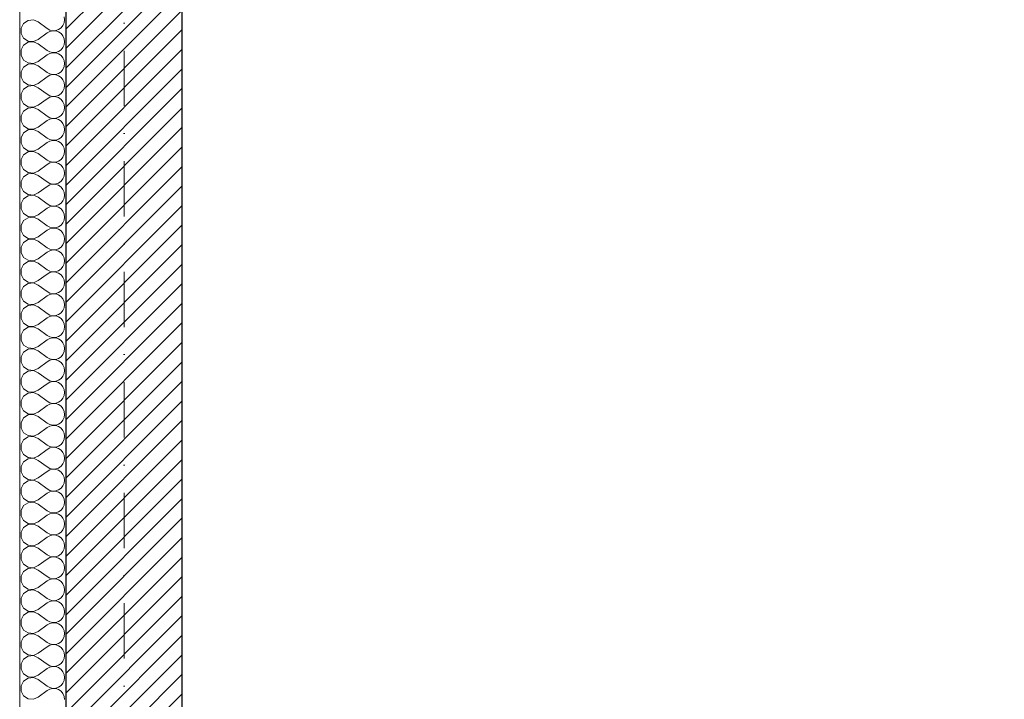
# Model space of a CAD drawing. Header units: millimetres. Extents: x -140780 to 266886, y -104422 to 233759.
# Tile 5 of 104: x 179075 to 182285, y 107929 to 110143. Entities that reach past the tile are written whole.
import ezdxf

# ---------------------------------------------------------------- set-up
doc = ezdxf.new("R2010")
doc.units = ezdxf.units.MM
doc.header["$MEASUREMENT"] = 0
doc.linetypes.add('Kropki i Kreski', pattern=[360, 180, -90, 0, -90])
for name, color, linetype in [('Konstrukcja - Siatki mod', 7, 'Continuous'), ('KR_INW', 7, 'Continuous'), ('NAPIS_SODON', 7, 'Continuous')]:
    doc.layers.add(name, color=color, linetype=linetype)
doc.layers.add('Konstrukcja - Siatki mod_Nr_pióra__48', color=7, linetype='Continuous', lineweight=15, true_color=0xa80f02)
doc.layers.add('KR_INW_Nr_pióra__102', color=7, linetype='Continuous', lineweight=5, true_color=0xcccccc)
for name, color, linetype, lineweight in [('KR_INW_Nr_pióra__101', 252, 'Continuous', 5), ('KR_INW_Nr_pióra__27', 7, 'Continuous', 25), ('KR_INW_Nr_pióra__47', 7, 'Continuous', 15), ('NAPIS_SODON_Nr_pióra__1', 7, 'Continuous', 13)]:
    doc.layers.add(name, color=color, linetype=linetype, lineweight=lineweight)

# ---------------------------------------------------------------- blocks, each defined once
blk = doc.blocks.new('Strop_1', base_point=(179225, 121523.3))
at = {"layer": 'NAPIS_SODON_Nr_pióra__1', "linetype": 'Continuous', "flags": 128}
blk.add_lwpolyline([(179225, 121523.3), (179225.9, 107003.8), (250898.3, 107008.3), (250897.4, 121527.8)], close=True, dxfattribs=at)
blk = doc.blocks.new('*X146')
at = {"layer": 'KR_INW_Nr_pióra__102', "linetype": 'Continuous'}
for p, q in [((179221.5, 110142.9), (179220.2, 110152.6)), ((179088, 110131.2), (179079.7, 110115.8)), ((179102.4, 110140.8), (179088, 110131.2)), ((179119.8, 110142.4), (179102.4, 110140.8)), ((179135.8, 110135.7), (179119.8, 110142.4)), ((179135.8, 110135.7), (179164.4, 110114.3)), ((179209.9, 110116.5), (179216.2, 110124.1)), ((179216.2, 110124.1), (179220.2, 110133.1)), ((179220.2, 110133.1), (179221.5, 110142.9)), ((179079.7, 110115.8), (179079.7, 110098.4)), ((179079.7, 110098.4), (179088, 110083.1)), ((179135.8, 110078.6), (179164.4, 110100)), ((179164.4, 110114.3), (179173, 110109.5)), ((179173, 110104.8), (179164.4, 110100)), ((179173, 110109.5), (179182.6, 110107.3)), ((179182.6, 110107), (179173, 110104.8)), ((179182.6, 110107.3), (179192.4, 110107.8)), ((179192.4, 110106.5), (179182.6, 110107)), ((179192.4, 110107.8), (179201.8, 110110.9)), ((179201.8, 110103.4), (179192.4, 110106.5)), ((179201.8, 110110.9), (179209.9, 110116.5)), ((179209.9, 110097.8), (179201.8, 110103.4)), ((179216.2, 110090.2), (179209.9, 110097.8)), ((179220.2, 110081.2), (179216.2, 110090.2)), ((179088, 110059.7), (179079.7, 110044.4)), ((179088, 110083.1), (179102.4, 110073.5)), ((179102.4, 110069.4), (179088, 110059.7)), ((179102.4, 110073.5), (179119.8, 110071.8)), ((179119.8, 110071), (179102.4, 110069.4)), ((179119.8, 110071.8), (179135.8, 110078.6)), ((179135.8, 110064.3), (179119.8, 110071)), ((179135.8, 110064.3), (179164.4, 110042.9)), ((179216.2, 110052.7), (179220.2, 110061.7)), ((179221.5, 110071.4), (179220.2, 110081.2)), ((179220.2, 110061.7), (179221.5, 110071.4)), ((179079.7, 110044.4), (179079.7, 110027)), ((179079.7, 110027), (179088, 110011.7)), ((179135.8, 110007.1), (179164.4, 110028.6)), ((179164.4, 110042.9), (179173, 110038.1)), ((179173, 110033.3), (179164.4, 110028.6)), ((179173, 110038.1), (179182.6, 110035.9)), ((179182.6, 110035.6), (179173, 110033.3)), ((179182.6, 110035.9), (179192.4, 110036.3)), ((179192.4, 110035.1), (179182.6, 110035.6)), ((179192.4, 110036.3), (179201.8, 110039.5)), ((179201.8, 110031.9), (179192.4, 110035.1)), ((179201.8, 110039.5), (179209.9, 110045.1)), ((179209.9, 110026.4), (179201.8, 110031.9)), ((179209.9, 110045.1), (179216.2, 110052.7)), ((179216.2, 110018.8), (179209.9, 110026.4)), ((179088, 110011.7), (179102.4, 110002.1)), ((179102.4, 109997.9), (179088, 109988.3)), ((179102.4, 110002.1), (179119.8, 110000.4)), ((179119.8, 109999.6), (179102.4, 109997.9)), ((179119.8, 110000.4), (179135.8, 110007.1)), ((179135.8, 109992.9), (179119.8, 109999.6)), ((179135.8, 109992.9), (179164.4, 109971.4)), ((179220.2, 110009.8), (179216.2, 110018.8)), ((179221.5, 110000), (179220.2, 110009.8)), ((179220.2, 109990.2), (179221.5, 110000)), ((179088, 109988.3), (179079.7, 109973)), ((179079.7, 109973), (179079.7, 109955.6)), ((179164.4, 109971.4), (179173, 109966.7)), ((179173, 109961.9), (179164.4, 109957.1)), ((179173, 109966.7), (179182.6, 109964.4)), ((179182.6, 109964.1), (179173, 109961.9)), ((179182.6, 109964.4), (179192.4, 109964.9)), ((179192.4, 109963.7), (179182.6, 109964.1)), ((179192.4, 109964.9), (179201.8, 109968.1)), ((179201.8, 109960.5), (179192.4, 109963.7)), ((179201.8, 109968.1), (179209.9, 109973.6)), ((179209.9, 109954.9), (179201.8, 109960.5)), ((179209.9, 109973.6), (179216.2, 109981.2)), ((179216.2, 109981.2), (179220.2, 109990.2)), ((179079.7, 109955.6), (179088, 109940.3)), ((179088, 109940.3), (179102.4, 109930.6)), ((179102.4, 109930.6), (179119.8, 109929)), ((179119.8, 109928.2), (179102.4, 109926.5)), ((179119.8, 109929), (179135.8, 109935.7)), ((179135.8, 109921.4), (179119.8, 109928.2)), ((179135.8, 109935.7), (179164.4, 109957.1)), ((179216.2, 109947.3), (179209.9, 109954.9)), ((179220.2, 109938.3), (179216.2, 109947.3)), ((179221.5, 109928.6), (179220.2, 109938.3)), ((179220.2, 109918.8), (179221.5, 109928.6)), ((179088, 109916.9), (179079.7, 109901.6)), ((179079.7, 109901.6), (179079.7, 109884.2)), ((179102.4, 109926.5), (179088, 109916.9)), ((179135.8, 109921.4), (179164.4, 109900)), ((179164.4, 109900), (179173, 109895.2)), ((179192.4, 109893.5), (179201.8, 109896.6)), ((179201.8, 109896.6), (179209.9, 109902.2)), ((179209.9, 109902.2), (179216.2, 109909.8)), ((179216.2, 109909.8), (179220.2, 109918.8)), ((179079.7, 109884.2), (179088, 109868.8)), ((179088, 109868.8), (179102.4, 109859.2)), ((179119.8, 109857.6), (179135.8, 109864.3)), ((179135.8, 109864.3), (179164.4, 109885.7)), ((179173, 109890.5), (179164.4, 109885.7)), ((179173, 109895.2), (179182.6, 109893)), ((179182.6, 109892.7), (179173, 109890.5)), ((179182.6, 109893), (179192.4, 109893.5)), ((179192.4, 109892.2), (179182.6, 109892.7)), ((179201.8, 109889.1), (179192.4, 109892.2)), ((179209.9, 109883.5), (179201.8, 109889.1)), ((179216.2, 109875.9), (179209.9, 109883.5)), ((179220.2, 109866.9), (179216.2, 109875.9)), ((179221.5, 109857.1), (179220.2, 109866.9)), ((179088, 109845.5), (179079.7, 109830.1)), ((179102.4, 109855.1), (179088, 109845.5)), ((179102.4, 109859.2), (179119.8, 109857.6)), ((179119.8, 109856.7), (179102.4, 109855.1)), ((179135.8, 109850), (179119.8, 109856.7)), ((179135.8, 109850), (179164.4, 109828.6)), ((179209.9, 109830.8), (179216.2, 109838.4)), ((179216.2, 109838.4), (179220.2, 109847.4)), ((179220.2, 109847.4), (179221.5, 109857.1)), ((179079.7, 109830.1), (179079.7, 109812.7)), ((179079.7, 109812.7), (179088, 109797.4)), ((179135.8, 109792.9), (179164.4, 109814.3)), ((179164.4, 109828.6), (179173, 109823.8)), ((179173, 109819.1), (179164.4, 109814.3)), ((179173, 109823.8), (179182.6, 109821.6)), ((179182.6, 109821.3), (179173, 109819.1)), ((179182.6, 109821.6), (179192.4, 109822.1)), ((179192.4, 109820.8), (179182.6, 109821.3)), ((179192.4, 109822.1), (179201.8, 109825.2)), ((179201.8, 109817.7), (179192.4, 109820.8)), ((179201.8, 109825.2), (179209.9, 109830.8)), ((179209.9, 109812.1), (179201.8, 109817.7)), ((179216.2, 109804.5), (179209.9, 109812.1)), ((179220.2, 109795.5), (179216.2, 109804.5)), ((179088, 109774), (179079.7, 109758.7)), ((179088, 109797.4), (179102.4, 109787.8)), ((179102.4, 109783.7), (179088, 109774)), ((179102.4, 109787.8), (179119.8, 109786.1)), ((179119.8, 109785.3), (179102.4, 109783.7)), ((179119.8, 109786.1), (179135.8, 109792.9)), ((179135.8, 109778.6), (179119.8, 109785.3)), ((179135.8, 109778.6), (179164.4, 109757.1)), ((179216.2, 109766.9), (179220.2, 109776)), ((179221.5, 109785.7), (179220.2, 109795.5)), ((179220.2, 109776), (179221.5, 109785.7)), ((179079.7, 109758.7), (179079.7, 109741.3)), ((179079.7, 109741.3), (179088, 109726)), ((179135.8, 109721.4), (179164.4, 109742.9)), ((179164.4, 109757.1), (179173, 109752.4)), ((179173, 109747.6), (179164.4, 109742.9)), ((179173, 109752.4), (179182.6, 109750.1)), ((179182.6, 109749.9), (179173, 109747.6)), ((179182.6, 109750.1), (179192.4, 109750.6)), ((179192.4, 109749.4), (179182.6, 109749.9)), ((179192.4, 109750.6), (179201.8, 109753.8)), ((179201.8, 109746.2), (179192.4, 109749.4)), ((179201.8, 109753.8), (179209.9, 109759.4)), ((179209.9, 109740.6), (179201.8, 109746.2)), ((179209.9, 109759.4), (179216.2, 109766.9)), ((179216.2, 109733.1), (179209.9, 109740.6)), ((179088, 109726), (179102.4, 109716.3)), ((179102.4, 109712.2), (179088, 109702.6)), ((179102.4, 109716.3), (179119.8, 109714.7)), ((179119.8, 109713.9), (179102.4, 109712.2)), ((179119.8, 109714.7), (179135.8, 109721.4)), ((179135.8, 109707.1), (179119.8, 109713.9)), ((179135.8, 109707.1), (179164.4, 109685.7)), ((179220.2, 109724), (179216.2, 109733.1)), ((179216.2, 109695.5), (179220.2, 109704.5)), ((179221.5, 109714.3), (179220.2, 109724)), ((179220.2, 109704.5), (179221.5, 109714.3)), ((179088, 109702.6), (179079.7, 109687.3)), ((179079.7, 109687.3), (179079.7, 109669.9)), ((179135.8, 109650), (179164.4, 109671.4)), ((179164.4, 109685.7), (179173, 109680.9)), ((179173, 109676.2), (179164.4, 109671.4)), ((179173, 109680.9), (179182.6, 109678.7)), ((179182.6, 109678.4), (179173, 109676.2)), ((179182.6, 109678.7), (179192.4, 109679.2)), ((179192.4, 109677.9), (179182.6, 109678.4)), ((179192.4, 109679.2), (179201.8, 109682.3)), ((179201.8, 109674.8), (179192.4, 109677.9)), ((179201.8, 109682.3), (179209.9, 109687.9)), ((179209.9, 109669.2), (179201.8, 109674.8)), ((179209.9, 109687.9), (179216.2, 109695.5)), ((179079.7, 109669.9), (179088, 109654.5)), ((179088, 109654.5), (179102.4, 109644.9)), ((179102.4, 109640.8), (179088, 109631.2)), ((179102.4, 109644.9), (179119.8, 109643.3)), ((179119.8, 109642.4), (179102.4, 109640.8)), ((179119.8, 109643.3), (179135.8, 109650)), ((179135.8, 109635.7), (179119.8, 109642.4)), ((179216.2, 109661.6), (179209.9, 109669.2)), ((179220.2, 109652.6), (179216.2, 109661.6)), ((179221.5, 109642.9), (179220.2, 109652.6)), ((179220.2, 109633.1), (179221.5, 109642.9)), ((179088, 109631.2), (179079.7, 109615.8)), ((179079.7, 109615.8), (179079.7, 109598.4)), ((179135.8, 109635.7), (179164.4, 109614.3)), ((179164.4, 109614.3), (179173, 109609.5)), ((179173, 109609.5), (179182.6, 109607.3)), ((179182.6, 109607), (179173, 109604.8)), ((179182.6, 109607.3), (179192.4, 109607.8)), ((179192.4, 109606.5), (179182.6, 109607)), ((179192.4, 109607.8), (179201.8, 109610.9)), ((179201.8, 109603.4), (179192.4, 109606.5)), ((179201.8, 109610.9), (179209.9, 109616.5)), ((179209.9, 109616.5), (179216.2, 109624.1)), ((179216.2, 109624.1), (179220.2, 109633.1)), ((179079.7, 109598.4), (179088, 109583.1)), ((179088, 109583.1), (179102.4, 109573.5)), ((179119.8, 109571.8), (179135.8, 109578.6)), ((179135.8, 109578.6), (179164.4, 109600)), ((179173, 109604.8), (179164.4, 109600)), ((179209.9, 109597.8), (179201.8, 109603.4)), ((179216.2, 109590.2), (179209.9, 109597.8)), ((179220.2, 109581.2), (179216.2, 109590.2)), ((179221.5, 109571.4), (179220.2, 109581.2)), ((179088, 109559.7), (179079.7, 109544.4)), ((179079.7, 109544.4), (179079.7, 109527)), ((179102.4, 109569.4), (179088, 109559.7)), ((179102.4, 109573.5), (179119.8, 109571.8)), ((179119.8, 109571), (179102.4, 109569.4)), ((179135.8, 109564.3), (179119.8, 109571)), ((179135.8, 109564.3), (179164.4, 109542.9)), ((179164.4, 109542.9), (179173, 109538.1)), ((179201.8, 109539.5), (179209.9, 109545.1)), ((179209.9, 109545.1), (179216.2, 109552.7)), ((179216.2, 109552.7), (179220.2, 109561.7)), ((179220.2, 109561.7), (179221.5, 109571.4)), ((179079.7, 109527), (179088, 109511.7)), ((179088, 109511.7), (179102.4, 109502.1)), ((179135.8, 109507.1), (179164.4, 109528.6)), ((179173, 109533.3), (179164.4, 109528.6)), ((179173, 109538.1), (179182.6, 109535.9)), ((179182.6, 109535.6), (179173, 109533.3)), ((179182.6, 109535.9), (179192.4, 109536.3)), ((179192.4, 109535.1), (179182.6, 109535.6)), ((179192.4, 109536.3), (179201.8, 109539.5)), ((179201.8, 109531.9), (179192.4, 109535.1)), ((179209.9, 109526.4), (179201.8, 109531.9)), ((179216.2, 109518.8), (179209.9, 109526.4)), ((179220.2, 109509.8), (179216.2, 109518.8)), ((179088, 109488.3), (179079.7, 109473)), ((179102.4, 109497.9), (179088, 109488.3)), ((179102.4, 109502.1), (179119.8, 109500.4)), ((179119.8, 109499.6), (179102.4, 109497.9)), ((179119.8, 109500.4), (179135.8, 109507.1)), ((179135.8, 109492.9), (179119.8, 109499.6)), ((179135.8, 109492.9), (179164.4, 109471.4)), ((179209.9, 109473.6), (179216.2, 109481.2)), ((179216.2, 109481.2), (179220.2, 109490.2)), ((179221.5, 109500), (179220.2, 109509.8)), ((179220.2, 109490.2), (179221.5, 109500)), ((179079.7, 109473), (179079.7, 109455.6)), ((179079.7, 109455.6), (179088, 109440.3)), ((179135.8, 109435.7), (179164.4, 109457.1)), ((179164.4, 109471.4), (179173, 109466.7)), ((179173, 109461.9), (179164.4, 109457.1)), ((179173, 109466.7), (179182.6, 109464.4)), ((179182.6, 109464.1), (179173, 109461.9)), ((179182.6, 109464.4), (179192.4, 109464.9)), ((179192.4, 109463.7), (179182.6, 109464.1)), ((179192.4, 109464.9), (179201.8, 109468.1)), ((179201.8, 109460.5), (179192.4, 109463.7)), ((179201.8, 109468.1), (179209.9, 109473.6)), ((179209.9, 109454.9), (179201.8, 109460.5)), ((179216.2, 109447.3), (179209.9, 109454.9)), ((179220.2, 109438.3), (179216.2, 109447.3)), ((179088, 109416.9), (179079.7, 109401.6)), ((179088, 109440.3), (179102.4, 109430.6)), ((179102.4, 109426.5), (179088, 109416.9)), ((179102.4, 109430.6), (179119.8, 109429)), ((179119.8, 109428.2), (179102.4, 109426.5)), ((179119.8, 109429), (179135.8, 109435.7)), ((179135.8, 109421.4), (179119.8, 109428.2)), ((179135.8, 109421.4), (179164.4, 109400)), ((179216.2, 109409.8), (179220.2, 109418.8)), ((179221.5, 109428.6), (179220.2, 109438.3)), ((179220.2, 109418.8), (179221.5, 109428.6)), ((179079.7, 109401.6), (179079.7, 109384.2)), ((179079.7, 109384.2), (179088, 109368.8)), ((179135.8, 109364.3), (179164.4, 109385.7)), ((179164.4, 109400), (179173, 109395.2)), ((179173, 109390.5), (179164.4, 109385.7)), ((179173, 109395.2), (179182.6, 109393)), ((179182.6, 109392.7), (179173, 109390.5)), ((179182.6, 109393), (179192.4, 109393.5)), ((179192.4, 109392.2), (179182.6, 109392.7)), ((179192.4, 109393.5), (179201.8, 109396.6)), ((179201.8, 109389.1), (179192.4, 109392.2)), ((179201.8, 109396.6), (179209.9, 109402.2)), ((179209.9, 109383.5), (179201.8, 109389.1)), ((179209.9, 109402.2), (179216.2, 109409.8)), ((179216.2, 109375.9), (179209.9, 109383.5)), ((179088, 109368.8), (179102.4, 109359.2)), ((179102.4, 109355.1), (179088, 109345.5)), ((179102.4, 109359.2), (179119.8, 109357.6)), ((179119.8, 109356.7), (179102.4, 109355.1)), ((179119.8, 109357.6), (179135.8, 109364.3)), ((179135.8, 109350), (179119.8, 109356.7)), ((179135.8, 109350), (179164.4, 109328.6)), ((179220.2, 109366.9), (179216.2, 109375.9)), ((179221.5, 109357.1), (179220.2, 109366.9)), ((179220.2, 109347.4), (179221.5, 109357.1)), ((179088, 109345.5), (179079.7, 109330.1)), ((179079.7, 109330.1), (179079.7, 109312.7)), ((179164.4, 109328.6), (179173, 109323.8)), ((179173, 109319.1), (179164.4, 109314.3)), ((179173, 109323.8), (179182.6, 109321.6)), ((179182.6, 109321.3), (179173, 109319.1)), ((179182.6, 109321.6), (179192.4, 109322.1)), ((179192.4, 109320.8), (179182.6, 109321.3)), ((179192.4, 109322.1), (179201.8, 109325.2)), ((179201.8, 109317.7), (179192.4, 109320.8)), ((179201.8, 109325.2), (179209.9, 109330.8)), ((179209.9, 109312.1), (179201.8, 109317.7)), ((179209.9, 109330.8), (179216.2, 109338.4)), ((179216.2, 109338.4), (179220.2, 109347.4)), ((179079.7, 109312.7), (179088, 109297.4)), ((179088, 109297.4), (179102.4, 109287.8)), ((179102.4, 109287.8), (179119.8, 109286.1)), ((179119.8, 109286.1), (179135.8, 109292.9)), ((179135.8, 109292.9), (179164.4, 109314.3)), ((179216.2, 109304.5), (179209.9, 109312.1)), ((179220.2, 109295.5), (179216.2, 109304.5)), ((179221.5, 109285.7), (179220.2, 109295.5)), ((179220.2, 109276), (179221.5, 109285.7)), ((179088, 109274), (179079.7, 109258.7)), ((179079.7, 109258.7), (179079.7, 109241.3)), ((179102.4, 109283.7), (179088, 109274)), ((179119.8, 109285.3), (179102.4, 109283.7)), ((179135.8, 109278.6), (179119.8, 109285.3)), ((179135.8, 109278.6), (179164.4, 109257.1)), ((179164.4, 109257.1), (179173, 109252.4)), ((179192.4, 109250.6), (179201.8, 109253.8)), ((179201.8, 109253.8), (179209.9, 109259.4)), ((179209.9, 109259.4), (179216.2, 109266.9)), ((179216.2, 109266.9), (179220.2, 109276)), ((179079.7, 109241.3), (179088, 109226)), ((179088, 109226), (179102.4, 109216.3)), ((179119.8, 109214.7), (179135.8, 109221.4)), ((179135.8, 109221.4), (179164.4, 109242.9)), ((179173, 109247.6), (179164.4, 109242.9)), ((179173, 109252.4), (179182.6, 109250.1)), ((179182.6, 109249.9), (179173, 109247.6)), ((179182.6, 109250.1), (179192.4, 109250.6)), ((179192.4, 109249.4), (179182.6, 109249.9)), ((179201.8, 109246.2), (179192.4, 109249.4)), ((179209.9, 109240.6), (179201.8, 109246.2)), ((179216.2, 109233.1), (179209.9, 109240.6)), ((179220.2, 109224), (179216.2, 109233.1)), ((179221.5, 109214.3), (179220.2, 109224)), ((179088, 109202.6), (179079.7, 109187.3)), ((179102.4, 109212.2), (179088, 109202.6)), ((179102.4, 109216.3), (179119.8, 109214.7)), ((179119.8, 109213.9), (179102.4, 109212.2)), ((179135.8, 109207.1), (179119.8, 109213.9)), ((179135.8, 109207.1), (179164.4, 109185.7)), ((179209.9, 109187.9), (179216.2, 109195.5)), ((179216.2, 109195.5), (179220.2, 109204.5)), ((179220.2, 109204.5), (179221.5, 109214.3)), ((179079.7, 109187.3), (179079.7, 109169.9)), ((179079.7, 109169.9), (179088, 109154.5)), ((179135.8, 109150), (179164.4, 109171.4)), ((179164.4, 109185.7), (179173, 109180.9)), ((179173, 109176.2), (179164.4, 109171.4)), ((179173, 109180.9), (179182.6, 109178.7)), ((179182.6, 109178.4), (179173, 109176.2)), ((179182.6, 109178.7), (179192.4, 109179.2)), ((179192.4, 109177.9), (179182.6, 109178.4)), ((179192.4, 109179.2), (179201.8, 109182.3)), ((179201.8, 109174.8), (179192.4, 109177.9)), ((179201.8, 109182.3), (179209.9, 109187.9)), ((179209.9, 109169.2), (179201.8, 109174.8)), ((179216.2, 109161.6), (179209.9, 109169.2)), ((179220.2, 109152.6), (179216.2, 109161.6)), ((179088, 109131.2), (179079.7, 109115.8)), ((179088, 109154.5), (179102.4, 109144.9)), ((179102.4, 109140.8), (179088, 109131.2)), ((179102.4, 109144.9), (179119.8, 109143.3)), ((179119.8, 109142.4), (179102.4, 109140.8)), ((179119.8, 109143.3), (179135.8, 109150)), ((179135.8, 109135.7), (179119.8, 109142.4)), ((179135.8, 109135.7), (179164.4, 109114.3)), ((179216.2, 109124.1), (179220.2, 109133.1)), ((179221.5, 109142.9), (179220.2, 109152.6)), ((179220.2, 109133.1), (179221.5, 109142.9)), ((179079.7, 109115.8), (179079.7, 109098.4)), ((179079.7, 109098.4), (179088, 109083.1)), ((179135.8, 109078.6), (179164.4, 109100)), ((179164.4, 109114.3), (179173, 109109.5)), ((179173, 109104.8), (179164.4, 109100)), ((179173, 109109.5), (179182.6, 109107.3)), ((179182.6, 109107), (179173, 109104.8)), ((179182.6, 109107.3), (179192.4, 109107.8)), ((179192.4, 109106.5), (179182.6, 109107)), ((179192.4, 109107.8), (179201.8, 109110.9)), ((179201.8, 109103.4), (179192.4, 109106.5)), ((179201.8, 109110.9), (179209.9, 109116.5)), ((179209.9, 109097.8), (179201.8, 109103.4)), ((179209.9, 109116.5), (179216.2, 109124.1)), ((179216.2, 109090.2), (179209.9, 109097.8)), ((179088, 109083.1), (179102.4, 109073.5)), ((179102.4, 109069.4), (179088, 109059.7)), ((179102.4, 109073.5), (179119.8, 109071.8)), ((179119.8, 109071), (179102.4, 109069.4)), ((179119.8, 109071.8), (179135.8, 109078.6)), ((179135.8, 109064.3), (179119.8, 109071)), ((179135.8, 109064.3), (179164.4, 109042.9)), ((179220.2, 109081.2), (179216.2, 109090.2)), ((179216.2, 109052.7), (179220.2, 109061.7)), ((179221.5, 109071.4), (179220.2, 109081.2)), ((179220.2, 109061.7), (179221.5, 109071.4)), ((179088, 109059.7), (179079.7, 109044.4)), ((179079.7, 109044.4), (179079.7, 109027)), ((179164.4, 109042.9), (179173, 109038.1)), ((179173, 109033.3), (179164.4, 109028.6)), ((179173, 109038.1), (179182.6, 109035.9)), ((179182.6, 109035.6), (179173, 109033.3)), ((179182.6, 109035.9), (179192.4, 109036.3)), ((179192.4, 109035.1), (179182.6, 109035.6)), ((179192.4, 109036.3), (179201.8, 109039.5)), ((179201.8, 109031.9), (179192.4, 109035.1)), ((179201.8, 109039.5), (179209.9, 109045.1)), ((179209.9, 109026.4), (179201.8, 109031.9)), ((179209.9, 109045.1), (179216.2, 109052.7)), ((179079.7, 109027), (179088, 109011.7)), ((179088, 109011.7), (179102.4, 109002.1)), ((179102.4, 108997.9), (179088, 108988.3)), ((179102.4, 109002.1), (179119.8, 109000.4)), ((179119.8, 108999.6), (179102.4, 108997.9)), ((179119.8, 109000.4), (179135.8, 109007.1)), ((179135.8, 108992.9), (179119.8, 108999.6)), ((179135.8, 109007.1), (179164.4, 109028.6)), ((179216.2, 109018.8), (179209.9, 109026.4)), ((179220.2, 109009.8), (179216.2, 109018.8)), ((179221.5, 109000), (179220.2, 109009.8)), ((179220.2, 108990.2), (179221.5, 109000)), ((179088, 108988.3), (179079.7, 108973)), ((179079.7, 108973), (179079.7, 108955.6)), ((179135.8, 108992.9), (179164.4, 108971.4)), ((179164.4, 108971.4), (179173, 108966.7)), ((179173, 108966.7), (179182.6, 108964.4)), ((179182.6, 108964.4), (179192.4, 108964.9)), ((179192.4, 108964.9), (179201.8, 108968.1)), ((179201.8, 108968.1), (179209.9, 108973.6)), ((179209.9, 108973.6), (179216.2, 108981.2)), ((179216.2, 108981.2), (179220.2, 108990.2)), ((179079.7, 108955.6), (179088, 108940.3)), ((179088, 108940.3), (179102.4, 108930.6)), ((179119.8, 108929), (179135.8, 108935.7)), ((179135.8, 108935.7), (179164.4, 108957.1)), ((179173, 108961.9), (179164.4, 108957.1)), ((179182.6, 108964.1), (179173, 108961.9)), ((179192.4, 108963.7), (179182.6, 108964.1)), ((179201.8, 108960.5), (179192.4, 108963.7)), ((179209.9, 108954.9), (179201.8, 108960.5)), ((179216.2, 108947.3), (179209.9, 108954.9)), ((179220.2, 108938.3), (179216.2, 108947.3)), ((179221.5, 108928.6), (179220.2, 108938.3)), ((179088, 108916.9), (179079.7, 108901.6)), ((179079.7, 108901.6), (179079.7, 108884.2)), ((179102.4, 108926.5), (179088, 108916.9)), ((179102.4, 108930.6), (179119.8, 108929)), ((179119.8, 108928.2), (179102.4, 108926.5)), ((179135.8, 108921.4), (179119.8, 108928.2)), ((179135.8, 108921.4), (179164.4, 108900)), ((179201.8, 108896.6), (179209.9, 108902.2)), ((179209.9, 108902.2), (179216.2, 108909.8)), ((179216.2, 108909.8), (179220.2, 108918.8)), ((179220.2, 108918.8), (179221.5, 108928.6)), ((179079.7, 108884.2), (179088, 108868.8)), ((179088, 108868.8), (179102.4, 108859.2)), ((179135.8, 108864.3), (179164.4, 108885.7)), ((179164.4, 108900), (179173, 108895.2)), ((179173, 108890.5), (179164.4, 108885.7)), ((179173, 108895.2), (179182.6, 108893)), ((179182.6, 108892.7), (179173, 108890.5)), ((179182.6, 108893), (179192.4, 108893.5)), ((179192.4, 108892.2), (179182.6, 108892.7)), ((179192.4, 108893.5), (179201.8, 108896.6)), ((179201.8, 108889.1), (179192.4, 108892.2)), ((179209.9, 108883.5), (179201.8, 108889.1)), ((179216.2, 108875.9), (179209.9, 108883.5)), ((179220.2, 108866.9), (179216.2, 108875.9)), ((179088, 108845.5), (179079.7, 108830.1)), ((179102.4, 108855.1), (179088, 108845.5)), ((179102.4, 108859.2), (179119.8, 108857.6)), ((179119.8, 108856.7), (179102.4, 108855.1)), ((179119.8, 108857.6), (179135.8, 108864.3)), ((179135.8, 108850), (179119.8, 108856.7)), ((179135.8, 108850), (179164.4, 108828.6)), ((179209.9, 108830.8), (179216.2, 108838.4)), ((179216.2, 108838.4), (179220.2, 108847.4)), ((179221.5, 108857.1), (179220.2, 108866.9)), ((179220.2, 108847.4), (179221.5, 108857.1)), ((179079.7, 108830.1), (179079.7, 108812.7)), ((179079.7, 108812.7), (179088, 108797.4)), ((179135.8, 108792.9), (179164.4, 108814.3)), ((179164.4, 108828.6), (179173, 108823.8)), ((179173, 108819.1), (179164.4, 108814.3)), ((179173, 108823.8), (179182.6, 108821.6)), ((179182.6, 108821.3), (179173, 108819.1)), ((179182.6, 108821.6), (179192.4, 108822.1)), ((179192.4, 108820.8), (179182.6, 108821.3)), ((179192.4, 108822.1), (179201.8, 108825.2)), ((179201.8, 108817.7), (179192.4, 108820.8)), ((179201.8, 108825.2), (179209.9, 108830.8)), ((179209.9, 108812.1), (179201.8, 108817.7)), ((179216.2, 108804.5), (179209.9, 108812.1)), ((179220.2, 108795.5), (179216.2, 108804.5)), ((179088, 108774), (179079.7, 108758.7)), ((179088, 108797.4), (179102.4, 108787.8)), ((179102.4, 108783.7), (179088, 108774)), ((179102.4, 108787.8), (179119.8, 108786.1)), ((179119.8, 108785.3), (179102.4, 108783.7)), ((179119.8, 108786.1), (179135.8, 108792.9)), ((179135.8, 108778.6), (179119.8, 108785.3)), ((179135.8, 108778.6), (179164.4, 108757.1)), ((179216.2, 108766.9), (179220.2, 108776)), ((179221.5, 108785.7), (179220.2, 108795.5)), ((179220.2, 108776), (179221.5, 108785.7)), ((179079.7, 108758.7), (179079.7, 108741.3)), ((179079.7, 108741.3), (179088, 108726)), ((179135.8, 108721.4), (179164.4, 108742.9)), ((179164.4, 108757.1), (179173, 108752.4)), ((179173, 108747.6), (179164.4, 108742.9)), ((179173, 108752.4), (179182.6, 108750.1)), ((179182.6, 108749.9), (179173, 108747.6)), ((179182.6, 108750.1), (179192.4, 108750.6)), ((179192.4, 108749.4), (179182.6, 108749.9)), ((179192.4, 108750.6), (179201.8, 108753.8)), ((179201.8, 108746.2), (179192.4, 108749.4)), ((179201.8, 108753.8), (179209.9, 108759.4)), ((179209.9, 108740.6), (179201.8, 108746.2)), ((179209.9, 108759.4), (179216.2, 108766.9)), ((179216.2, 108733.1), (179209.9, 108740.6)), ((179088, 108726), (179102.4, 108716.3)), ((179102.4, 108712.2), (179088, 108702.6)), ((179102.4, 108716.3), (179119.8, 108714.7)), ((179119.8, 108713.9), (179102.4, 108712.2)), ((179119.8, 108714.7), (179135.8, 108721.4)), ((179135.8, 108707.1), (179119.8, 108713.9)), ((179220.2, 108724), (179216.2, 108733.1)), ((179221.5, 108714.3), (179220.2, 108724)), ((179220.2, 108704.5), (179221.5, 108714.3)), ((179088, 108702.6), (179079.7, 108687.3)), ((179079.7, 108687.3), (179079.7, 108669.9)), ((179135.8, 108707.1), (179164.4, 108685.7)), ((179164.4, 108685.7), (179173, 108680.9)), ((179173, 108676.2), (179164.4, 108671.4)), ((179173, 108680.9), (179182.6, 108678.7)), ((179182.6, 108678.4), (179173, 108676.2)), ((179182.6, 108678.7), (179192.4, 108679.2)), ((179192.4, 108677.9), (179182.6, 108678.4)), ((179192.4, 108679.2), (179201.8, 108682.3)), ((179201.8, 108674.8), (179192.4, 108677.9)), ((179201.8, 108682.3), (179209.9, 108687.9)), ((179209.9, 108687.9), (179216.2, 108695.5)), ((179216.2, 108695.5), (179220.2, 108704.5)), ((179079.7, 108669.9), (179088, 108654.5)), ((179088, 108654.5), (179102.4, 108644.9)), ((179102.4, 108644.9), (179119.8, 108643.3)), ((179119.8, 108643.3), (179135.8, 108650)), ((179135.8, 108650), (179164.4, 108671.4)), ((179209.9, 108669.2), (179201.8, 108674.8)), ((179216.2, 108661.6), (179209.9, 108669.2)), ((179220.2, 108652.6), (179216.2, 108661.6)), ((179221.5, 108642.9), (179220.2, 108652.6)), ((179088, 108631.2), (179079.7, 108615.8)), ((179079.7, 108615.8), (179079.7, 108598.4)), ((179102.4, 108640.8), (179088, 108631.2)), ((179119.8, 108642.4), (179102.4, 108640.8)), ((179135.8, 108635.7), (179119.8, 108642.4)), ((179135.8, 108635.7), (179164.4, 108614.3)), ((179164.4, 108614.3), (179173, 108609.5)), ((179201.8, 108610.9), (179209.9, 108616.5)), ((179209.9, 108616.5), (179216.2, 108624.1)), ((179216.2, 108624.1), (179220.2, 108633.1)), ((179220.2, 108633.1), (179221.5, 108642.9)), ((179079.7, 108598.4), (179088, 108583.1)), ((179088, 108583.1), (179102.4, 108573.5)), ((179135.8, 108578.6), (179164.4, 108600)), ((179173, 108604.8), (179164.4, 108600)), ((179173, 108609.5), (179182.6, 108607.3)), ((179182.6, 108607), (179173, 108604.8)), ((179182.6, 108607.3), (179192.4, 108607.8)), ((179192.4, 108606.5), (179182.6, 108607)), ((179192.4, 108607.8), (179201.8, 108610.9)), ((179201.8, 108603.4), (179192.4, 108606.5)), ((179209.9, 108597.8), (179201.8, 108603.4)), ((179216.2, 108590.2), (179209.9, 108597.8)), ((179220.2, 108581.2), (179216.2, 108590.2)), ((179221.5, 108571.4), (179220.2, 108581.2)), ((179088, 108559.7), (179079.7, 108544.4)), ((179102.4, 108569.4), (179088, 108559.7)), ((179102.4, 108573.5), (179119.8, 108571.8)), ((179119.8, 108571), (179102.4, 108569.4)), ((179119.8, 108571.8), (179135.8, 108578.6)), ((179135.8, 108564.3), (179119.8, 108571)), ((179135.8, 108564.3), (179164.4, 108542.9)), ((179209.9, 108545.1), (179216.2, 108552.7)), ((179216.2, 108552.7), (179220.2, 108561.7)), ((179220.2, 108561.7), (179221.5, 108571.4)), ((179079.7, 108544.4), (179079.7, 108527)), ((179079.7, 108527), (179088, 108511.7)), ((179135.8, 108507.1), (179164.4, 108528.6)), ((179164.4, 108542.9), (179173, 108538.1)), ((179173, 108533.3), (179164.4, 108528.6)), ((179173, 108538.1), (179182.6, 108535.9)), ((179182.6, 108535.6), (179173, 108533.3)), ((179182.6, 108535.9), (179192.4, 108536.3)), ((179192.4, 108535.1), (179182.6, 108535.6)), ((179192.4, 108536.3), (179201.8, 108539.5)), ((179201.8, 108531.9), (179192.4, 108535.1)), ((179201.8, 108539.5), (179209.9, 108545.1)), ((179209.9, 108526.4), (179201.8, 108531.9)), ((179216.2, 108518.8), (179209.9, 108526.4)), ((179220.2, 108509.8), (179216.2, 108518.8)), ((179088, 108488.3), (179079.7, 108473)), ((179088, 108511.7), (179102.4, 108502.1)), ((179102.4, 108497.9), (179088, 108488.3)), ((179102.4, 108502.1), (179119.8, 108500.4)), ((179119.8, 108499.6), (179102.4, 108497.9)), ((179119.8, 108500.4), (179135.8, 108507.1)), ((179135.8, 108492.9), (179119.8, 108499.6)), ((179135.8, 108492.9), (179164.4, 108471.4)), ((179216.2, 108481.2), (179220.2, 108490.2)), ((179221.5, 108500), (179220.2, 108509.8)), ((179220.2, 108490.2), (179221.5, 108500)), ((179079.7, 108473), (179079.7, 108455.6)), ((179079.7, 108455.6), (179088, 108440.3)), ((179135.8, 108435.7), (179164.4, 108457.1)), ((179164.4, 108471.4), (179173, 108466.7)), ((179173, 108461.9), (179164.4, 108457.1)), ((179173, 108466.7), (179182.6, 108464.4)), ((179182.6, 108464.1), (179173, 108461.9)), ((179182.6, 108464.4), (179192.4, 108464.9)), ((179192.4, 108463.7), (179182.6, 108464.1)), ((179192.4, 108464.9), (179201.8, 108468.1)), ((179201.8, 108460.5), (179192.4, 108463.7)), ((179201.8, 108468.1), (179209.9, 108473.6)), ((179209.9, 108454.9), (179201.8, 108460.5)), ((179209.9, 108473.6), (179216.2, 108481.2)), ((179216.2, 108447.3), (179209.9, 108454.9)), ((179088, 108440.3), (179102.4, 108430.6)), ((179102.4, 108426.5), (179088, 108416.9)), ((179102.4, 108430.6), (179119.8, 108429)), ((179119.8, 108428.2), (179102.4, 108426.5)), ((179119.8, 108429), (179135.8, 108435.7)), ((179135.8, 108421.4), (179119.8, 108428.2)), ((179135.8, 108421.4), (179164.4, 108400)), ((179220.2, 108438.3), (179216.2, 108447.3)), ((179221.5, 108428.6), (179220.2, 108438.3)), ((179220.2, 108418.8), (179221.5, 108428.6)), ((179088, 108416.9), (179079.7, 108401.6)), ((179079.7, 108401.6), (179079.7, 108384.2)), ((179164.4, 108400), (179173, 108395.2)), ((179173, 108390.5), (179164.4, 108385.7)), ((179173, 108395.2), (179182.6, 108393)), ((179182.6, 108392.7), (179173, 108390.5)), ((179182.6, 108393), (179192.4, 108393.5)), ((179192.4, 108392.2), (179182.6, 108392.7)), ((179192.4, 108393.5), (179201.8, 108396.6)), ((179201.8, 108389.1), (179192.4, 108392.2)), ((179201.8, 108396.6), (179209.9, 108402.2)), ((179209.9, 108383.5), (179201.8, 108389.1)), ((179209.9, 108402.2), (179216.2, 108409.8)), ((179216.2, 108409.8), (179220.2, 108418.8)), ((179079.7, 108384.2), (179088, 108368.8)), ((179088, 108368.8), (179102.4, 108359.2)), ((179102.4, 108355.1), (179088, 108345.5)), ((179102.4, 108359.2), (179119.8, 108357.6)), ((179119.8, 108356.7), (179102.4, 108355.1)), ((179119.8, 108357.6), (179135.8, 108364.3)), ((179135.8, 108350), (179119.8, 108356.7)), ((179135.8, 108364.3), (179164.4, 108385.7)), ((179216.2, 108375.9), (179209.9, 108383.5)), ((179220.2, 108366.9), (179216.2, 108375.9)), ((179221.5, 108357.1), (179220.2, 108366.9)), ((179220.2, 108347.4), (179221.5, 108357.1)), ((179088, 108345.5), (179079.7, 108330.1)), ((179079.7, 108330.1), (179079.7, 108312.7)), ((179135.8, 108350), (179164.4, 108328.6)), ((179164.4, 108328.6), (179173, 108323.8)), ((179173, 108323.8), (179182.6, 108321.6)), ((179192.4, 108322.1), (179201.8, 108325.2)), ((179201.8, 108325.2), (179209.9, 108330.8)), ((179209.9, 108330.8), (179216.2, 108338.4)), ((179216.2, 108338.4), (179220.2, 108347.4)), ((179079.7, 108312.7), (179088, 108297.4)), ((179088, 108297.4), (179102.4, 108287.8)), ((179119.8, 108286.1), (179135.8, 108292.9)), ((179135.8, 108292.9), (179164.4, 108314.3)), ((179173, 108319.1), (179164.4, 108314.3)), ((179182.6, 108321.3), (179173, 108319.1)), ((179182.6, 108321.6), (179192.4, 108322.1)), ((179192.4, 108320.8), (179182.6, 108321.3)), ((179201.8, 108317.7), (179192.4, 108320.8)), ((179209.9, 108312.1), (179201.8, 108317.7)), ((179216.2, 108304.5), (179209.9, 108312.1)), ((179220.2, 108295.5), (179216.2, 108304.5)), ((179221.5, 108285.7), (179220.2, 108295.5)), ((179088, 108274), (179079.7, 108258.7)), ((179079.7, 108258.7), (179079.7, 108241.3)), ((179102.4, 108283.7), (179088, 108274)), ((179102.4, 108287.8), (179119.8, 108286.1)), ((179119.8, 108285.3), (179102.4, 108283.7)), ((179135.8, 108278.6), (179119.8, 108285.3)), ((179135.8, 108278.6), (179164.4, 108257.1)), ((179201.8, 108253.8), (179209.9, 108259.4)), ((179209.9, 108259.4), (179216.2, 108266.9)), ((179216.2, 108266.9), (179220.2, 108276)), ((179220.2, 108276), (179221.5, 108285.7)), ((179079.7, 108241.3), (179088, 108226)), ((179135.8, 108221.4), (179164.4, 108242.9)), ((179164.4, 108257.1), (179173, 108252.4)), ((179173, 108247.6), (179164.4, 108242.9)), ((179173, 108252.4), (179182.6, 108250.1)), ((179182.6, 108249.9), (179173, 108247.6)), ((179182.6, 108250.1), (179192.4, 108250.6)), ((179192.4, 108249.4), (179182.6, 108249.9)), ((179192.4, 108250.6), (179201.8, 108253.8)), ((179201.8, 108246.2), (179192.4, 108249.4)), ((179209.9, 108240.6), (179201.8, 108246.2)), ((179216.2, 108233.1), (179209.9, 108240.6)), ((179220.2, 108224), (179216.2, 108233.1)), ((179088, 108202.6), (179079.7, 108187.3)), ((179088, 108226), (179102.4, 108216.3)), ((179102.4, 108212.2), (179088, 108202.6)), ((179102.4, 108216.3), (179119.8, 108214.7)), ((179119.8, 108213.9), (179102.4, 108212.2)), ((179119.8, 108214.7), (179135.8, 108221.4)), ((179135.8, 108207.1), (179119.8, 108213.9)), ((179135.8, 108207.1), (179164.4, 108185.7)), ((179209.9, 108187.9), (179216.2, 108195.5)), ((179216.2, 108195.5), (179220.2, 108204.5)), ((179221.5, 108214.3), (179220.2, 108224)), ((179220.2, 108204.5), (179221.5, 108214.3)), ((179079.7, 108187.3), (179079.7, 108169.9)), ((179079.7, 108169.9), (179088, 108154.5)), ((179135.8, 108150), (179164.4, 108171.4)), ((179164.4, 108185.7), (179173, 108180.9)), ((179173, 108176.2), (179164.4, 108171.4)), ((179173, 108180.9), (179182.6, 108178.7)), ((179182.6, 108178.4), (179173, 108176.2)), ((179182.6, 108178.7), (179192.4, 108179.2)), ((179192.4, 108177.9), (179182.6, 108178.4)), ((179192.4, 108179.2), (179201.8, 108182.3)), ((179201.8, 108174.8), (179192.4, 108177.9)), ((179201.8, 108182.3), (179209.9, 108187.9)), ((179209.9, 108169.2), (179201.8, 108174.8)), ((179216.2, 108161.6), (179209.9, 108169.2)), ((179088, 108131.2), (179079.7, 108115.8)), ((179088, 108154.5), (179102.4, 108144.9)), ((179102.4, 108140.8), (179088, 108131.2)), ((179102.4, 108144.9), (179119.8, 108143.3)), ((179119.8, 108142.4), (179102.4, 108140.8)), ((179119.8, 108143.3), (179135.8, 108150)), ((179135.8, 108135.7), (179119.8, 108142.4)), ((179135.8, 108135.7), (179164.4, 108114.3)), ((179220.2, 108152.6), (179216.2, 108161.6)), ((179216.2, 108124.1), (179220.2, 108133.1)), ((179221.5, 108142.9), (179220.2, 108152.6)), ((179220.2, 108133.1), (179221.5, 108142.9)), ((179079.7, 108115.8), (179079.7, 108098.4)), ((179079.7, 108098.4), (179088, 108083.1)), ((179135.8, 108078.6), (179164.4, 108100)), ((179164.4, 108114.3), (179173, 108109.5)), ((179173, 108104.8), (179164.4, 108100)), ((179173, 108109.5), (179182.6, 108107.3)), ((179182.6, 108107), (179173, 108104.8)), ((179182.6, 108107.3), (179192.4, 108107.8)), ((179192.4, 108106.5), (179182.6, 108107)), ((179192.4, 108107.8), (179201.8, 108110.9)), ((179201.8, 108103.4), (179192.4, 108106.5)), ((179201.8, 108110.9), (179209.9, 108116.5)), ((179209.9, 108097.8), (179201.8, 108103.4)), ((179209.9, 108116.5), (179216.2, 108124.1)), ((179088, 108083.1), (179102.4, 108073.5)), ((179102.4, 108069.4), (179088, 108059.7)), ((179102.4, 108073.5), (179119.8, 108071.8)), ((179119.8, 108071), (179102.4, 108069.4)), ((179119.8, 108071.8), (179135.8, 108078.6)), ((179135.8, 108064.3), (179119.8, 108071)), ((179216.2, 108090.2), (179209.9, 108097.8)), ((179220.2, 108081.2), (179216.2, 108090.2)), ((179221.5, 108071.4), (179220.2, 108081.2)), ((179220.2, 108061.7), (179221.5, 108071.4)), ((179088, 108059.7), (179079.7, 108044.4)), ((179079.7, 108044.4), (179079.7, 108027)), ((179135.8, 108064.3), (179164.4, 108042.9)), ((179164.4, 108042.9), (179173, 108038.1)), ((179173, 108038.1), (179182.6, 108035.9)), ((179182.6, 108035.6), (179173, 108033.3)), ((179182.6, 108035.9), (179192.4, 108036.3)), ((179192.4, 108035.1), (179182.6, 108035.6)), ((179192.4, 108036.3), (179201.8, 108039.5)), ((179201.8, 108031.9), (179192.4, 108035.1)), ((179201.8, 108039.5), (179209.9, 108045.1)), ((179209.9, 108045.1), (179216.2, 108052.7)), ((179216.2, 108052.7), (179220.2, 108061.7)), ((179079.7, 108027), (179088, 108011.7)), ((179088, 108011.7), (179102.4, 108002.1)), ((179102.4, 108002.1), (179119.8, 108000.4)), ((179119.8, 108000.4), (179135.8, 108007.1)), ((179135.8, 108007.1), (179164.4, 108028.6)), ((179173, 108033.3), (179164.4, 108028.6)), ((179209.9, 108026.4), (179201.8, 108031.9)), ((179216.2, 108018.8), (179209.9, 108026.4)), ((179220.2, 108009.8), (179216.2, 108018.8)), ((179221.5, 108000), (179220.2, 108009.8)), ((179088, 107988.3), (179079.7, 107973)), ((179079.7, 107973), (179079.7, 107955.6)), ((179102.4, 107997.9), (179088, 107988.3)), ((179119.8, 107999.6), (179102.4, 107997.9)), ((179135.8, 107992.9), (179119.8, 107999.6)), ((179135.8, 107992.9), (179164.4, 107971.4)), ((179164.4, 107971.4), (179173, 107966.7)), ((179201.8, 107968.1), (179209.9, 107973.6)), ((179209.9, 107973.6), (179216.2, 107981.2)), ((179216.2, 107981.2), (179220.2, 107990.2)), ((179220.2, 107990.2), (179221.5, 108000)), ((179079.7, 107955.6), (179088, 107940.3)), ((179088, 107940.3), (179102.4, 107930.6)), ((179135.8, 107935.7), (179164.4, 107957.1)), ((179173, 107961.9), (179164.4, 107957.1)), ((179173, 107966.7), (179182.6, 107964.4)), ((179182.6, 107964.1), (179173, 107961.9)), ((179182.6, 107964.4), (179192.4, 107964.9)), ((179192.4, 107963.7), (179182.6, 107964.1)), ((179192.4, 107964.9), (179201.8, 107968.1)), ((179201.8, 107960.5), (179192.4, 107963.7)), ((179209.9, 107954.9), (179201.8, 107960.5)), ((179216.2, 107947.3), (179209.9, 107954.9)), ((179220.2, 107938.3), (179216.2, 107947.3)), ((179221.5, 107928.6), (179220.2, 107938.3)), ((179102.4, 107930.6), (179119.8, 107929)), ((179119.8, 107929), (179135.8, 107935.7))]:
    blk.add_line(p, q, dxfattribs=at)
blk = doc.blocks.new('Ściana_2', base_point=(179075.1, 121675.6))
at = {"layer": 'KR_INW_Nr_pióra__101', "linetype": 'Continuous'}
h = blk.add_hatch(dxfattribs=at)
h.set_pattern_fill('Cegła_licówka', color=256, style=0, pattern_type=2)
h.set_pattern_definition([(45, (0, 0), (-31.819804, 31.819804), [])])
h.paths.add_polyline_path([(179225.1, 107005.1), (179605.1, 107385.1), (179605.1, 113729.1), (179405.1, 113729.1), (179290.1, 113729.1), (179225.1, 113729.1)])
at = {"layer": 'KR_INW_Nr_pióra__27', "linetype": 'Continuous'}
blk.add_line((179225.1, 113729.1), (179225.1, 107005.1), dxfattribs=at)
at = {"layer": 'KR_INW_Nr_pióra__27', "linetype": 'Continuous', "flags": 128}
blk.add_lwpolyline([(179605.1, 107385.1), (179605.1, 112967.6)], dxfattribs=at)
at = {"layer": 'KR_INW_Nr_pióra__47', "linetype": 'Continuous', "flags": 128}
blk.add_lwpolyline([(179075.1, 113729.1), (179075.1, 106855.1)], dxfattribs=at)
at = {"layer": 'KR_INW'}
blk.add_blockref('*X146', (0, 0), dxfattribs=at)
blk = doc.blocks.new('Standardowy znacznik siatki_2')
at = {"layer": 'Konstrukcja - Siatki mod_Nr_pióra__48', "linetype": 'Kropki i Kreski'}
blk.add_line((1000, 0), (16187.8, 0), dxfattribs=at)

msp = doc.modelspace()

# ---------------------------------------------------------------- block references
at = {"layer": 'Konstrukcja - Siatki mod', "color": 8, "linetype": 'Continuous', "lineweight": 13, "zscale": 1000, "rotation": 270}
msp.add_blockref('Standardowy znacznik siatki_2', (179415.1, 122925.3), dxfattribs=at)
at = {"layer": 'KR_INW'}
msp.add_blockref('Ściana_2', (179075.1, 121675.6), dxfattribs=at)
at = {"layer": 'NAPIS_SODON', "linetype": 'Continuous'}
msp.add_blockref('Strop_1', (179225, 121523.3), dxfattribs=at)

doc.saveas('drawing.dxf')
